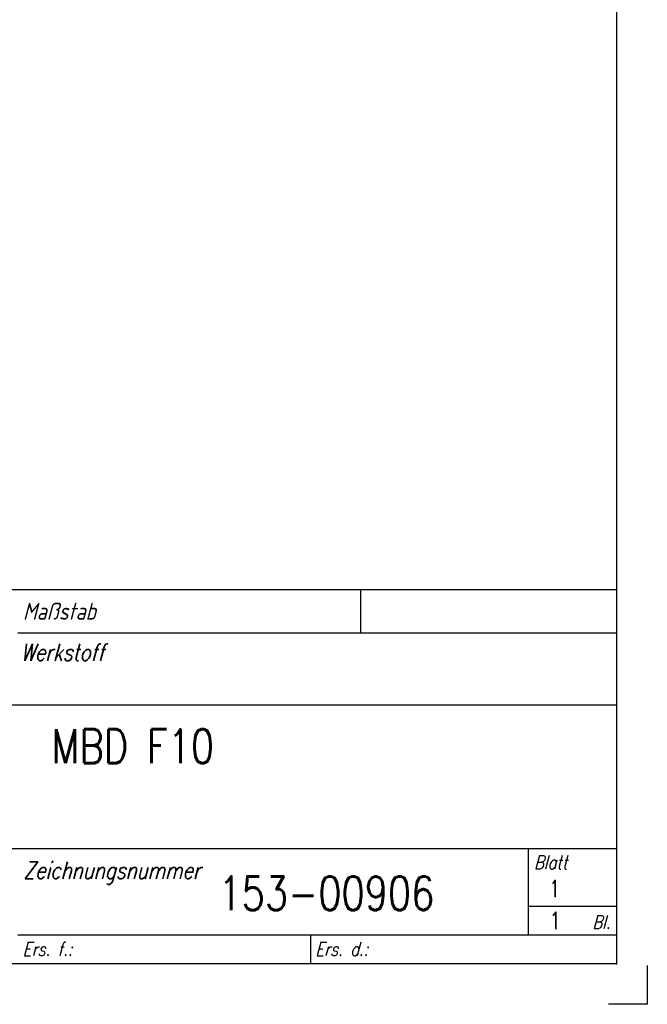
# Model space of a CAD drawing. Extents: x 22 to 232, y -68 to 228.
# Tile 4 of 5: x 139 to 232, y -68 to 77. Entities that reach past the tile are written whole.
import ezdxf

# ---------------------------------------------------------------- set-up
doc = ezdxf.new("R2010")
doc.units = 0
for name, color, linetype in [('050', 3, 'CONTINUOUS'), ('KOPF-025', 1, 'CONTINUOUS'), ('KOPF-035', 2, 'CONTINUOUS'), ('KOPF-050', 3, 'CONTINUOUS'), ('TEXT025', 1, 'CONTINUOUS'), ('TEXT035', 2, 'CONTINUOUS'), ('TEXT050', 3, 'CONTINUOUS')]:
    doc.layers.add(name, color=color, linetype=linetype)
doc.styles.add('T1', font='ROMANS.SHX', dxfattribs={"width": 0.8})
doc.styles.add('T2', font='romans.shx', dxfattribs={"width": 0.8, "height": 3.5})
doc.styles.add('T3', font='romans.shx', dxfattribs={"width": 0.8, "height": 2.5})

# ---------------------------------------------------------------- blocks, each defined once
blk = doc.blocks.new('A4')
at = {"layer": '050'}
blk.add_point((205.2, 6), dxfattribs=at)
at = {"layer": 'KOPF-025'}
for p, q in [((167.4, 61.25), (167.4, 54.87)), ((116.8, 54.87), (205.2, 54.87)), ((192.2, 10.25), (192.2, 23)), ((192.2, 14.5), (205.2, 14.5)), ((160, 10.25), (160, 6)), ((209.75, 5.75), (209.75, 0)), ((209.75, 0), (204, 0))]:
    blk.add_line(p, q, dxfattribs=at)
at = {"layer": 'KOPF-035'}
for p, q in [((18, 44.25), (205.2, 44.25)), ((72.6, 23), (205.2, 23)), ((116.8, 10.25), (205.2, 10.25))]:
    blk.add_line(p, q, dxfattribs=at)
at = {"layer": 'KOPF-050'}
blk.add_line((205.2, 290.75), (205.2, 61.25), dxfattribs=at)
blk.add_lwpolyline([(18, 6), (18, 61.25), (205.2, 61.25), (205.2, 6)], close=True, dxfattribs=at)
at = {"layer": 'TEXT025', "style": 'T1', "oblique": 15, "width": 0.8}
for s, height, p in [('Maßstab', 2.5, (117.53, 56.8)), ('Werkstoff', 2.5, (117.23, 50.74)), ('Blatt', 2, (193.01, 19.96)), ('Zeichnungsnummer', 2.5, (117.6, 18.54)), ('Bl.', 2, (201.62, 11.13)), ('Ers. f.:', 2, (117.5, 7.16)), ('Ers. d.:', 2, (160.71, 7.16))]:
    blk.add_text(s, height=height, dxfattribs=at).set_placement(p)
blk = doc.blocks.new('Din_a_4')
at = {"layer": '050'}
blk.add_blockref('A4', (0, 0), dxfattribs=at)
at = {"layer": 'TEXT025', "style": 'T3'}
for tag, p, width in [('TOLERANZ', (73.42, 49.22), 0.8), ('ÄNDERUNG8', (26.19, 40.85), 0.8), ('IND.8', (18.39, 40.85), 0.8), ('DATUM', (52.19, 40.85), 0.7), ('NAME', (65.19, 40.85), 0.6), ('ÄNDERUNG7', (26.19, 36.6), 0.8), ('NAME', (99.26, 36.77), 0.8), ('IND.7', (18.39, 36.6), 0.8), ('DATUM', (52.19, 36.6), 0.7), ('NAME', (65.19, 36.6), 0.6), ('DATUM', (83.39, 36.6), 0.8), ('ÄNDERUNG6', (26.19, 32.35), 0.8), ('NAME', (99.26, 32.52), 0.8), ('IND.6', (18.39, 32.35), 0.8), ('DATUM', (52.19, 32.35), 0.7), ('NAME', (65.19, 32.35), 0.6), ('DATUM', (83.39, 32.35), 0.8), ('IND.5', (18.39, 28.1), 0.8), ('ÄNDERUNG5', (26.19, 28.1), 0.8), ('DATUM', (52.19, 28.1), 0.7), ('NAME', (65.19, 28.1), 0.6), ('DATUM', (83.39, 28.1), 0.8), ('NAME', (99.26, 28.27), 0.8), ('IND.4', (18.39, 23.85), 0.8), ('ÄNDERUNG4', (26.19, 23.85), 0.8), ('DATUM', (52.19, 23.85), 0.7), ('NAME', (65.19, 23.85), 0.6), ('IND.3', (18.39, 19.6), 0.8), ('ÄNDERUNG3', (26.19, 19.6), 0.8), ('DATUM', (52.19, 19.6), 0.7), ('NAME', (65.19, 19.6), 0.6), ('IND.2', (18.39, 15.35), 0.8), ('ÄNDERUNG2', (26.19, 15.35), 0.8), ('DATUM', (52.19, 15.35), 0.7), ('NAME', (65.19, 15.35), 0.6), ('BLATT', (195.22, 15.82), 0.8), ('IND.1', (18.39, 11.1), 0.8), ('ÄNDERUNG1', (26.19, 11.1), 0.8), ('DATUM', (52.19, 11.1), 0.7), ('NAME', (65.19, 11.1), 0.6), ('BL.', (195.29, 11.12), 0.8)]:
    blk.add_attdef(tag, p, '', height=2.5, dxfattribs=dict(at, width=width))
at = {"layer": 'TEXT035', "style": 'T2', "width": 0.8}
for tag, p in [('MAßSTAB', (138.93, 56.39)), ('WERKSTOFF', (139.81, 47.56))]:
    blk.add_attdef(tag, p, '', height=3.5, dxfattribs=at)
at = {"layer": 'TEXT050', "width": 0.8}
for tag, p, style in [('BEZEICHNUNG', (121.77, 35.62), 'T1'), ('BEZEICHNUNG2', (121.58, 26.56), 'T3'), ('ZEICHNUNGSNR', (146.41, 13.9), 'T1')]:
    blk.add_attdef(tag, p, '', height=5, dxfattribs=dict(at, style=style))

msp = doc.modelspace()

# ---------------------------------------------------------------- block references
at = {"layer": '050'}
ref = msp.add_blockref('Din_a_4', (22.029, -68.463), dxfattribs=at)
ref.add_attrib('BEZEICHNUNG', 'MBD F10', (143.8, -32.846), dxfattribs={"layer": 'TEXT050', "height": 5, "style": 'T1', "width": 0.8})
ref.add_attrib('ZEICHNUNGSNR', '153-00906', (168.44, -54.566), dxfattribs={"layer": 'TEXT050', "height": 5, "style": 'T1', "width": 0.8})
ref.add_attrib('BLATT', '1', (217.245, -52.643), dxfattribs={"layer": 'TEXT025', "height": 2.5, "style": 'T3', "width": 0.8})
ref.add_attrib('BL.', '1', (217.315, -57.347), dxfattribs={"layer": 'TEXT025', "height": 2.5, "style": 'T3', "width": 0.8})

doc.saveas('drawing.dxf')
